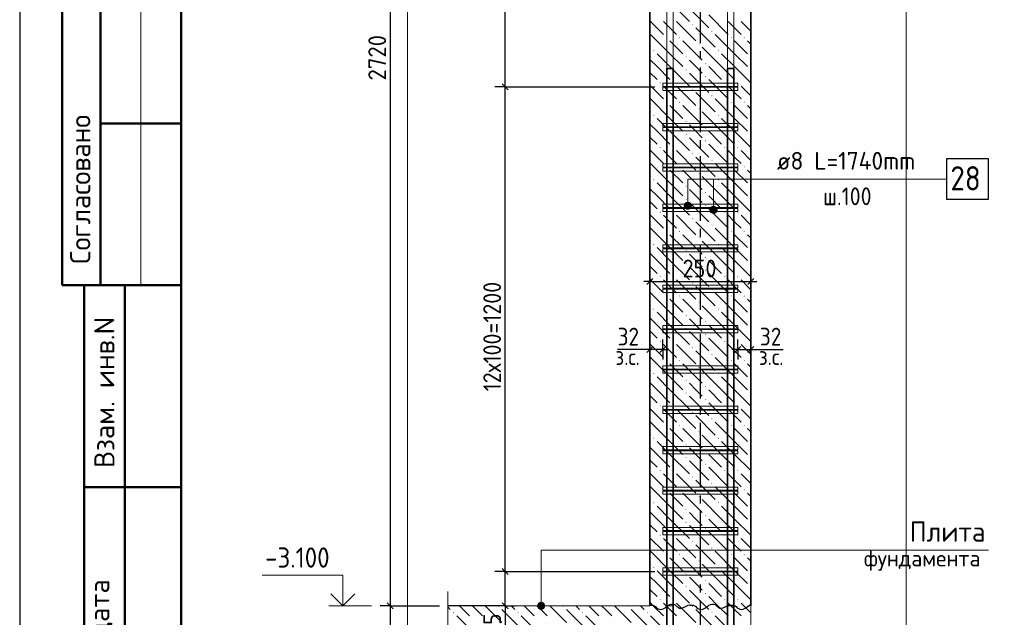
# Model space of a CAD drawing. Header units: millimetres. Extents: x 0 to 42000, y 0 to 29700.
# Tile 2 of 18: x 0 to 12189, y 4887 to 12285. Entities that reach past the tile are written whole.
import ezdxf

# ---------------------------------------------------------------- set-up
doc = ezdxf.new("R2010")
doc.units = ezdxf.units.MM
doc.linetypes.add('______5', pattern=[1100, 800, -100, 100, -100])
for name, color, linetype, lineweight in [('S1 Продольная арматура', 7, 'Continuous', 35), ('Standard', 7, 'Continuous', 25), ('Выпуски арматуры Г-обр.', 52, 'Continuous', 25), ('ЖБ Пилон', 7, 'Continuous', 35), ('Позиционная метка диаметр_ шаг', 7, 'Continuous', 13), ('Позиционная метка линия выноска', 7, 'Continuous', 13), ('Примечания', 7, 'Continuous', 13), ('Фоновоя арматура Х1', 52, 'Continuous', 25)]:
    doc.layers.add(name, color=color, linetype=linetype, lineweight=lineweight)
doc.layers.add('Оси', color=7, linetype='______5')
doc.layers.add('Размерная выноска', color=7, linetype='Continuous')
doc.layers.add('Хомут', color=7, linetype='Continuous', lineweight=25, true_color=0x6e3c1e)
doc.styles.add('ISOCPEUR', font='txt')

msp = doc.modelspace()

# ---------------------------------------------------------------- hatches: boundary and pattern name
at = {"layer": 'ЖБ Пилон', "linetype": 'Continuous', "lineweight": 18, "transparency": 33554687}
for points in [[(8323, 12224), (8330, 12230), (8336, 12224), (8330, 12217)], [(8003, 12064), (8010, 12070), (8016, 12064), (8010, 12057)], [(8163, 12064), (8170, 12070), (8176, 12064), (8170, 12057)], [(8563, 12144), (8570, 12150), (8576, 12144), (8570, 12137)], [(8803, 12064), (8810, 12070), (8816, 12064), (8810, 12057)], [(8963, 12064), (8970, 12070), (8976, 12064), (8970, 12057)], [(8403, 11984), (8410, 11990), (8416, 11984), (8410, 11977)], [(7843, 11904), (7850, 11910), (7856, 11904), (7850, 11897)], [(8243, 11824), (8250, 11830), (8256, 11824), (8250, 11817)], [(8643, 11904), (8650, 11910), (8656, 11904), (8650, 11897)], [(9043, 11824), (9050, 11830), (9051, 11830), (9051, 11818), (9050, 11817)], [(8483, 11744), (8490, 11750), (8496, 11744), (8490, 11737)], [(8243, 11664), (8250, 11670), (8256, 11664), (8250, 11657)], [(8483, 11584), (8490, 11590), (8496, 11584), (8490, 11577)], [(9043, 11664), (9050, 11670), (9051, 11670), (9051, 11658), (9050, 11657)], [(7923, 11504), (7930, 11510), (7936, 11504), (7930, 11497)], [(8083, 11504), (8090, 11510), (8096, 11504), (8090, 11497)], [(8723, 11504), (8730, 11510), (8736, 11504), (8730, 11497)], [(8883, 11504), (8890, 11510), (8896, 11504), (8890, 11497)], [(8323, 11424), (8330, 11430), (8336, 11424), (8330, 11417)], [(8563, 11344), (8570, 11350), (8576, 11344), (8570, 11337)], [(8003, 11264), (8010, 11270), (8016, 11264), (8010, 11257)], [(8163, 11264), (8170, 11270), (8176, 11264), (8170, 11257)], [(8803, 11264), (8810, 11270), (8816, 11264), (8810, 11257)], [(8963, 11264), (8970, 11270), (8976, 11264), (8970, 11257)], [(7843, 11104), (7850, 11110), (7856, 11104), (7850, 11097)], [(8403, 11184), (8410, 11190), (8416, 11184), (8410, 11177)], [(8643, 11104), (8650, 11110), (8656, 11104), (8650, 11097)], [(8243, 11024), (8250, 11030), (8256, 11024), (8250, 11017)], [(9043, 11024), (9050, 11030), (9051, 11030), (9051, 11018), (9050, 11017)], [(8243, 10864), (8250, 10870), (8256, 10864), (8250, 10857)], [(8483, 10944), (8490, 10950), (8496, 10944), (8490, 10937)], [(9043, 10864), (9050, 10870), (9051, 10870), (9051, 10858), (9050, 10857)], [(8483, 10784), (8490, 10790), (8496, 10784), (8490, 10777)], [(7923, 10704), (7930, 10710), (7936, 10704), (7930, 10697)], [(8083, 10704), (8090, 10710), (8096, 10704), (8090, 10697)], [(8323, 10624), (8330, 10630), (8336, 10624), (8330, 10617)], [(8723, 10704), (8730, 10710), (8736, 10704), (8730, 10697)], [(8883, 10704), (8890, 10710), (8896, 10704), (8890, 10697)], [(8563, 10544), (8570, 10550), (8576, 10544), (8570, 10537)], [(8003, 10464), (8010, 10470), (8016, 10464), (8010, 10457)], [(8163, 10464), (8170, 10470), (8176, 10464), (8170, 10457)], [(8403, 10384), (8410, 10390), (8416, 10384), (8410, 10377)], [(8803, 10464), (8810, 10470), (8816, 10464), (8810, 10457)], [(8963, 10464), (8970, 10470), (8976, 10464), (8970, 10457)], [(7843, 10304), (7850, 10310), (7856, 10304), (7850, 10297)], [(8643, 10304), (8650, 10310), (8656, 10304), (8650, 10297)], [(8243, 10224), (8250, 10230), (8256, 10224), (8250, 10217)], [(8483, 10144), (8490, 10150), (8496, 10144), (8490, 10137)], [(9043, 10224), (9050, 10230), (9051, 10230), (9051, 10218), (9050, 10217)], [(8243, 10064), (8250, 10070), (8256, 10064), (8250, 10057)], [(9043, 10064), (9050, 10070), (9051, 10070), (9051, 10058), (9050, 10057)], [(7923, 9904), (7930, 9910), (7936, 9904), (7930, 9897)], [(8083, 9904), (8090, 9910), (8096, 9904), (8090, 9897)], [(8483, 9984), (8490, 9990), (8496, 9984), (8490, 9977)], [(8723, 9904), (8730, 9910), (8736, 9904), (8730, 9897)], [(8883, 9904), (8890, 9910), (8896, 9904), (8890, 9897)], [(8323, 9824), (8330, 9830), (8336, 9824), (8330, 9817)], [(8003, 9664), (8010, 9670), (8016, 9664), (8010, 9657)], [(8163, 9664), (8170, 9670), (8176, 9664), (8170, 9657)], [(8563, 9744), (8570, 9750), (8576, 9744), (8570, 9737)], [(8803, 9664), (8810, 9670), (8816, 9664), (8810, 9657)], [(8963, 9664), (8970, 9670), (8976, 9664), (8970, 9657)], [(7843, 9504), (7850, 9510), (7856, 9504), (7850, 9497)], [(8403, 9584), (8410, 9590), (8416, 9584), (8410, 9577)], [(8643, 9504), (8650, 9510), (8656, 9504), (8650, 9497)], [(8243, 9424), (8250, 9430), (8256, 9424), (8250, 9417)], [(9043, 9424), (9050, 9430), (9051, 9430), (9051, 9418), (9050, 9417)], [(8243, 9264), (8250, 9270), (8256, 9264), (8250, 9257)], [(8483, 9344), (8490, 9350), (8496, 9344), (8490, 9337)], [(9043, 9264), (9050, 9270), (9051, 9270), (9051, 9258), (9050, 9257)], [(8483, 9184), (8490, 9190), (8496, 9184), (8490, 9177)], [(7923, 9104), (7930, 9110), (7936, 9104), (7930, 9097)], [(8083, 9104), (8090, 9110), (8096, 9104), (8090, 9097)], [(8323, 9024), (8330, 9030), (8336, 9024), (8330, 9017)], [(8723, 9104), (8730, 9110), (8736, 9104), (8730, 9097)], [(8883, 9104), (8890, 9110), (8896, 9104), (8890, 9097)], [(8563, 8944), (8570, 8950), (8576, 8944), (8570, 8937)], [(8003, 8864), (8010, 8870), (8016, 8864), (8010, 8857)], [(8163, 8864), (8170, 8870), (8176, 8864), (8170, 8857)], [(8403, 8784), (8410, 8790), (8416, 8784), (8410, 8777)], [(8803, 8864), (8810, 8870), (8816, 8864), (8810, 8857)], [(8963, 8864), (8970, 8870), (8976, 8864), (8970, 8857)], [(7843, 8704), (7850, 8710), (7856, 8704), (7850, 8697)], [(8643, 8704), (8650, 8710), (8656, 8704), (8650, 8697)], [(8243, 8624), (8250, 8630), (8256, 8624), (8250, 8617)], [(8483, 8544), (8490, 8550), (8496, 8544), (8490, 8537)], [(9043, 8624), (9050, 8630), (9051, 8630), (9051, 8618), (9050, 8617)], [(8243, 8464), (8250, 8470), (8256, 8464), (8250, 8457)], [(9043, 8464), (9050, 8470), (9051, 8470), (9051, 8458), (9050, 8457)], [(7923, 8304), (7930, 8310), (7936, 8304), (7930, 8297)], [(8083, 8304), (8090, 8310), (8096, 8304), (8090, 8297)], [(8483, 8384), (8490, 8390), (8496, 8384), (8490, 8377)], [(8723, 8304), (8730, 8310), (8736, 8304), (8730, 8297)], [(8883, 8304), (8890, 8310), (8896, 8304), (8890, 8297)], [(8323, 8224), (8330, 8230), (8336, 8224), (8330, 8217)], [(8003, 8064), (8010, 8070), (8016, 8064), (8010, 8057)], [(8163, 8064), (8170, 8070), (8176, 8064), (8170, 8057)], [(8563, 8144), (8570, 8150), (8576, 8144), (8570, 8137)], [(8803, 8064), (8810, 8070), (8816, 8064), (8810, 8057)], [(8963, 8064), (8970, 8070), (8976, 8064), (8970, 8057)], [(8403, 7984), (8410, 7990), (8416, 7984), (8410, 7977)], [(7843, 7904), (7850, 7910), (7856, 7904), (7850, 7897)], [(8243, 7824), (8250, 7830), (8256, 7824), (8250, 7817)], [(8643, 7904), (8650, 7910), (8656, 7904), (8650, 7897)], [(9043, 7824), (9050, 7830), (9051, 7830), (9051, 7818), (9050, 7817)], [(8483, 7744), (8490, 7750), (8496, 7744), (8490, 7737)], [(8243, 7664), (8250, 7670), (8256, 7664), (8250, 7657)], [(8483, 7584), (8490, 7590), (8496, 7584), (8490, 7577)], [(9043, 7664), (9050, 7670), (9051, 7670), (9051, 7658), (9050, 7657)], [(7923, 7504), (7930, 7510), (7936, 7504), (7930, 7497)], [(8083, 7504), (8090, 7510), (8096, 7504), (8090, 7497)], [(8723, 7504), (8730, 7510), (8736, 7504), (8730, 7497)], [(8883, 7504), (8890, 7510), (8896, 7504), (8890, 7497)], [(8323, 7424), (8330, 7430), (8336, 7424), (8330, 7417)], [(8563, 7344), (8570, 7350), (8576, 7344), (8570, 7337)], [(8003, 7264), (8010, 7270), (8016, 7264), (8010, 7257)], [(8163, 7264), (8170, 7270), (8176, 7264), (8170, 7257)], [(8803, 7264), (8810, 7270), (8816, 7264), (8810, 7257)], [(8963, 7264), (8970, 7270), (8976, 7264), (8970, 7257)], [(7843, 7104), (7850, 7110), (7856, 7104), (7850, 7097)], [(8403, 7184), (8410, 7190), (8416, 7184), (8410, 7177)], [(8643, 7104), (8650, 7110), (8656, 7104), (8650, 7097)], [(8243, 7024), (8250, 7030), (8256, 7024), (8250, 7017)], [(8483, 6944), (8490, 6950), (8496, 6944), (8490, 6937)], [(9043, 7024), (9050, 7030), (9051, 7030), (9051, 7018), (9050, 7017)], [(8243, 6864), (8250, 6870), (8256, 6864), (8250, 6857)], [(9043, 6864), (9050, 6870), (9051, 6870), (9051, 6858), (9050, 6857)], [(7923, 6704), (7930, 6710), (7936, 6704), (7930, 6697)], [(8083, 6704), (8090, 6710), (8096, 6704), (8090, 6697)], [(8483, 6784), (8490, 6790), (8496, 6784), (8490, 6777)], [(8723, 6704), (8730, 6710), (8736, 6704), (8730, 6697)], [(8883, 6704), (8890, 6710), (8896, 6704), (8890, 6697)], [(8323, 6624), (8330, 6630), (8336, 6624), (8330, 6617)], [(8003, 6464), (8010, 6470), (8016, 6464), (8010, 6457)], [(8163, 6464), (8170, 6470), (8176, 6464), (8170, 6457)], [(8563, 6544), (8570, 6550), (8576, 6544), (8570, 6537)], [(8803, 6464), (8810, 6470), (8816, 6464), (8810, 6457)], [(8963, 6464), (8970, 6470), (8976, 6464), (8970, 6457)], [(8403, 6384), (8410, 6390), (8416, 6384), (8410, 6377)], [(7843, 6304), (7850, 6310), (7856, 6304), (7850, 6297)], [(8243, 6224), (8250, 6230), (8256, 6224), (8250, 6217)], [(8643, 6304), (8650, 6310), (8656, 6304), (8650, 6297)], [(9043, 6224), (9050, 6230), (9051, 6230), (9051, 6218), (9050, 6217)], [(8483, 6144), (8490, 6150), (8496, 6144), (8490, 6137)], [(8243, 6064), (8250, 6070), (8256, 6064), (8250, 6057)], [(8483, 5984), (8490, 5990), (8496, 5984), (8490, 5977)], [(9043, 6064), (9050, 6070), (9051, 6070), (9051, 6058), (9050, 6057)], [(7923, 5904), (7930, 5910), (7936, 5904), (7930, 5897)], [(8083, 5904), (8090, 5910), (8096, 5904), (8090, 5897)], [(8723, 5904), (8730, 5910), (8736, 5904), (8730, 5897)], [(8883, 5904), (8890, 5910), (8896, 5904), (8890, 5897)], [(8323, 5824), (8330, 5830), (8336, 5824), (8330, 5817)], [(8563, 5744), (8570, 5750), (8576, 5744), (8570, 5737)], [(8003, 5664), (8010, 5670), (8016, 5664), (8010, 5657)], [(8163, 5664), (8170, 5670), (8176, 5664), (8170, 5657)], [(8803, 5664), (8810, 5670), (8816, 5664), (8810, 5657)], [(8963, 5664), (8970, 5670), (8976, 5664), (8970, 5657)], [(7843, 5504), (7850, 5510), (7856, 5504), (7850, 5497)], [(8403, 5584), (8410, 5590), (8416, 5584), (8410, 5577)], [(8643, 5504), (8650, 5510), (8656, 5504), (8650, 5497)], [(8243, 5424), (8250, 5430), (8256, 5424), (8250, 5417)], [(9043, 5424), (9050, 5430), (9051, 5430), (9051, 5418), (9050, 5417)], [(8243, 5264), (8250, 5270), (8256, 5264), (8250, 5257)], [(8483, 5344), (8490, 5350), (8496, 5344), (8490, 5337)], [(9043, 5264), (9050, 5270), (9051, 5270), (9051, 5258), (9050, 5257)], [(8483, 5184), (8490, 5190), (8496, 5184), (8490, 5177)], [(7923, 5104), (7930, 5110), (7936, 5104), (7930, 5097)], [(8083, 5104), (8090, 5110), (8096, 5104), (8090, 5097)], [(8329, 5030), (8330, 5030), (8330, 5030)], [(8723, 5104), (8730, 5110), (8736, 5104), (8730, 5097)], [(8883, 5104), (8890, 5110), (8896, 5104), (8890, 5097)]]:
    msp.add_hatch(color=7, dxfattribs=at).paths.add_polyline_path(points, flags=16)
at = {"layer": 'Позиционная метка линия выноска', "linetype": 'Continuous', "lineweight": 13, "transparency": 33554687}
for points in [[(8309, 10003), (8232, 10003), (8226, 9980)], [(8309, 10003), (8226, 9980), (8316, 9980)], [(8293, 10019), (8248, 10019), (8232, 10003)], [(8293, 10019), (8232, 10003), (8309, 10003)], [(8248, 10019), (8293, 10019), (8271, 10025)], [(8316, 9980), (8226, 9980), (8232, 9958)], [(8316, 9980), (8232, 9958), (8309, 9958)], [(8309, 9958), (8232, 9958), (8248, 9941)], [(8309, 9958), (8248, 9941), (8293, 9941)], [(8293, 9941), (8248, 9941), (8271, 9935)], [(8627, 9953), (8549, 9953), (8543, 9930)], [(8627, 9953), (8543, 9930), (8633, 9930)], [(8633, 9930), (8543, 9930), (8549, 9908)], [(8611, 9969), (8566, 9969), (8549, 9953)], [(8611, 9969), (8549, 9953), (8627, 9953)], [(8633, 9930), (8549, 9908), (8627, 9908)], [(8627, 9908), (8549, 9908), (8566, 9891)], [(8566, 9969), (8611, 9969), (8588, 9975)], [(8627, 9908), (8566, 9891), (8611, 9891)], [(8611, 9891), (8566, 9891), (8588, 9885)], [(6410, 5030), (6500, 5030), (6493, 5053)], [(6410, 5030), (6493, 5053), (6416, 5053)], [(6416, 5008), (6500, 5030), (6410, 5030)], [(6416, 5053), (6493, 5053), (6477, 5069)], [(6416, 5053), (6477, 5069), (6432, 5069)], [(6416, 5008), (6493, 5008), (6500, 5030)], [(6432, 4991), (6493, 5008), (6416, 5008)], [(6432, 5069), (6477, 5069), (6455, 5075)], [(6432, 4991), (6477, 4991), (6493, 5008)], [(6477, 4991), (6432, 4991), (6455, 4985)]]:
    msp.add_hatch(color=7, dxfattribs=at).paths.add_polyline_path(points)
at = {"layer": 'Фоновоя арматура Х1', "linetype": 'Continuous', "lineweight": 18, "transparency": 33554687}
for points in [[(5923, 5024), (5929, 5030), (5930, 5030), (5936, 5024), (5930, 5017)], [(6723, 5024), (6729, 5030), (6730, 5030), (6736, 5024), (6730, 5017)], [(7523, 5024), (7529, 5030), (7530, 5030), (7536, 5024), (7530, 5017)], [(8323, 5024), (8329, 5030), (8330, 5030), (8336, 5024), (8330, 5017)], [(5363, 4944), (5370, 4950), (5376, 4944), (5370, 4937)], [(6163, 4944), (6170, 4950), (6176, 4944), (6170, 4937)], [(6963, 4944), (6970, 4950), (6976, 4944), (6970, 4937)], [(7763, 4944), (7770, 4950), (7776, 4944), (7770, 4937)], [(8563, 4944), (8570, 4950), (8576, 4944), (8570, 4937)]]:
    msp.add_hatch(color=7, dxfattribs=at).paths.add_polyline_path(points, flags=16)

# ---------------------------------------------------------------- linework, layer by layer
at = {"layer": 'S1 Продольная арматура', "color": 7, "linetype": 'Continuous', "lineweight": 18, "transparency": 33554687}
for points in [[(8011, 5030), (8011, 26380), (8091, 26380), (8091, 5030), (8011, 5030)], [(8011, 5030), (8011, 26380), (8091, 26380), (8091, 5030), (8011, 5030)], [(8011, 5030), (8011, 26380), (8091, 26380), (8091, 5030), (8011, 5030)], [(8011, 5030), (8011, 26380), (8091, 26380), (8091, 5030), (8011, 5030)], [(8011, 5030), (8011, 26380), (8091, 26380), (8091, 5030), (8011, 5030)], [(8011, 5030), (8011, 26380), (8091, 26380), (8091, 5030), (8011, 5030)], [(8011, 5030), (8011, 26380), (8091, 26380), (8091, 5030), (8011, 5030)], [(8011, 5030), (8011, 26380), (8091, 26380), (8091, 5030), (8011, 5030)], [(8761, 5030), (8761, 26380), (8841, 26380), (8841, 5030), (8761, 5030)], [(8761, 5030), (8761, 26380), (8841, 26380), (8841, 5030), (8761, 5030)], [(8761, 5030), (8761, 26380), (8841, 26380), (8841, 5030), (8761, 5030)], [(8761, 5030), (8761, 26380), (8841, 26380), (8841, 5030), (8761, 5030)], [(8761, 5030), (8761, 26380), (8841, 26380), (8841, 5030), (8761, 5030)], [(8761, 5030), (8761, 26380), (8841, 26380), (8841, 5030), (8761, 5030)], [(8761, 5030), (8761, 26380), (8841, 26380), (8841, 5030), (8761, 5030)], [(8761, 5030), (8761, 26380), (8841, 26380), (8841, 5030), (8761, 5030)]]:
    msp.add_lwpolyline(points, dxfattribs=at)
at = {"layer": 'Standard', "color": 7, "linetype": 'Continuous', "lineweight": 25, "transparency": 33554687}
for p, q in [((2000, 29200), (2000, 1058)), ((6046, 11418), (5971, 11493)), ((7763, 9008), (7838, 9083)), ((9013, 9008), (9088, 9083)), ((7838, 8239), (7763, 8164)), ((7998, 8239), (7923, 8164)), ((8853, 8164), (8928, 8239)), ((9013, 8164), (9088, 8239)), ((6046, 5418), (5971, 5493)), ((4549, 5068), (4624, 4993)), ((6046, 4993), (5971, 5068))]:
    msp.add_line(p, q, dxfattribs=at)
at = {"layer": 'Standard', "color": 7, "linetype": 'Continuous', "lineweight": -3, "transparency": 33554687}
for p, q in [((4586, 18630), (4586, 5030)), ((6009, 11455), (6009, 16455)), ((6009, 11455), (5884, 11455)), ((6009, 11455), (6134, 11455)), ((6009, 11455), (7861, 11455)), ((6009, 5455), (6009, 11455)), ((7801, 9045), (7801, 9170)), ((9051, 9045), (9051, 9170)), ((7801, 9045), (7726, 9045)), ((7801, 9045), (7801, 8920)), ((7801, 9045), (7801, 8996)), ((7801, 9045), (9051, 9045)), ((9051, 9045), (9051, 8920)), ((9051, 9045), (9051, 9039)), ((9051, 9045), (9126, 9045)), ((7801, 8202), (7801, 8327)), ((7961, 8202), (7961, 8327)), ((8891, 8202), (8891, 8327)), ((9051, 8202), (9051, 8327)), ((7801, 8202), (7726, 8202)), ((7801, 8202), (7801, 8077)), ((7801, 8202), (7801, 8202)), ((7961, 8202), (7801, 8202)), ((7961, 8202), (7961, 8077)), ((7961, 8202), (7961, 8100)), ((7961, 8202), (8036, 8202)), ((8891, 8202), (8816, 8202)), ((8891, 8202), (8891, 8077)), ((8891, 8202), (8891, 8100)), ((8891, 8202), (9051, 8202)), ((9051, 8202), (9051, 8077)), ((9051, 8202), (9051, 8202)), ((9051, 8202), (9126, 8202)), ((6009, 5455), (5884, 5455)), ((6009, 5455), (6134, 5455)), ((6009, 5030), (6009, 5455)), ((4586, 5030), (4461, 5030)), ((4586, 5030), (4711, 5030)), ((4586, 5030), (5199, 5030)), ((4586, 5030), (4586, 3030)), ((6009, 5030), (5884, 5030)), ((6009, 5030), (6134, 5030)), ((6009, 5030), (6009, 4955))]:
    msp.add_line(p, q, dxfattribs=at)
at = {"layer": 'Standard', "color": 7, "linetype": 'Continuous', "lineweight": 50, "transparency": 33554687}
for p, q in [((527, 15500), (527, 9000)), ((527, 15500), (527, 9000)), ((1000, 15500), (1000, 9000)), ((2000, 11000), (1000, 11000)), ((0, 9000), (6, 9000)), ((527, 9000), (2000, 9000)), ((800, 500), (800, 9000)), ((800, 500), (800, 9000)), ((1300, 500), (1300, 9000)), ((800, 6500), (2000, 6500))]:
    msp.add_line(p, q, dxfattribs=at)
at = {"layer": 'Standard', "color": 7, "linetype": 'Continuous', "lineweight": 13, "transparency": 33554687}
for p, q in [((1500, 15500), (1500, 9000)), ((4356, 5030), (3826, 5030))]:
    msp.add_line(p, q, dxfattribs=at)
at = {"layer": 'Standard', "color": 7, "linetype": 'Continuous', "lineweight": 25, "transparency": 33554687}
msp.add_lwpolyline([(0, 0), (42000, 0), (42000, 29700), (0, 29700), (0, 0)], close=True, dxfattribs=at)
at = {"layer": 'Standard', "color": 7, "linetype": 'Continuous', "lineweight": 50, "transparency": 33554687}
msp.add_lwpolyline([(2000, 29200), (41500, 29200), (41500, 500), (2000, 500), (2000, 29200)], close=True, dxfattribs=at)
at = {"layer": 'Standard', "color": 7, "linetype": 'Continuous', "lineweight": 13, "transparency": 33554687}
for points in [[(23000, 29200), (2000, 29200), (2000, 500), (23000, 500), (23000, 29200)], [(4000, 5030), (4000, 5410), (3000, 5410)]]:
    msp.add_lwpolyline(points, dxfattribs=at)
at = {"layer": 'Standard', "color": 254, "linetype": 'Continuous', "lineweight": 18, "true_color": 0xc4c4ff, "transparency": 33554687}
msp.add_lwpolyline([(4799, 2089), (10973, 2089), (10973, 27230), (4799, 27230), (4799, 2089)], dxfattribs=at)
at = {"layer": 'Standard', "color": 7, "linetype": 'Continuous', "lineweight": -3, "transparency": 33554687}
for points in [[(6009, 5455), (6572, 5455), (6572, 5455), (7861, 5455)], [(6009, 5030), (5992, 5030), (5992, 5030), (5992, 5030), (5992, 5030), (5992, 5030), (5992, 5030), (5992, 5030), (5992, 5030), (5299, 5030)]]:
    msp.add_lwpolyline(points, dxfattribs=at)
at = {"layer": 'Standard', "color": 7, "linetype": 'Continuous', "lineweight": 35, "transparency": 33554687}
msp.add_lwpolyline([(4148, 5179), (4000, 5030), (3852, 5179)], dxfattribs=at)
at = {"layer": 'Выпуски арматуры Г-обр.', "color": 7, "linetype": 'Continuous', "lineweight": 35, "transparency": 33554687}
for points in [[(8091, 11680), (8091, 3675), (8084, 3624), (8066, 3572), (8039, 3524), (8006, 3484), (7967, 3451), (7919, 3424), (7866, 3407), (7816, 3400), (6211, 3400), (6211, 3480), (7811, 3480), (7848, 3485), (7886, 3498), (7921, 3517), (7950, 3541), (7973, 3570), (7993, 3604), (8005, 3642), (8011, 3680), (8011, 11680), (8091, 11680)], [(8091, 11680), (8091, 3675), (8084, 3624), (8066, 3572), (8039, 3524), (8006, 3484), (7967, 3451), (7919, 3424), (7866, 3407), (7816, 3400), (6211, 3400), (6211, 3480), (7811, 3480), (7848, 3485), (7886, 3498), (7921, 3517), (7950, 3541), (7973, 3570), (7993, 3604), (8005, 3642), (8011, 3680), (8011, 11680), (8091, 11680)], [(8091, 11680), (8091, 3675), (8084, 3624), (8066, 3572), (8039, 3524), (8006, 3484), (7967, 3451), (7919, 3424), (7866, 3407), (7816, 3400), (6211, 3400), (6211, 3480), (7811, 3480), (7848, 3485), (7886, 3498), (7921, 3517), (7950, 3541), (7973, 3570), (7993, 3604), (8005, 3642), (8011, 3680), (8011, 11680), (8091, 11680)], [(8091, 11680), (8091, 3675), (8084, 3624), (8066, 3572), (8039, 3524), (8006, 3484), (7967, 3451), (7919, 3424), (7866, 3407), (7816, 3400), (6211, 3400), (6211, 3480), (7811, 3480), (7848, 3485), (7886, 3498), (7921, 3517), (7950, 3541), (7973, 3570), (7993, 3604), (8005, 3642), (8011, 3680), (8011, 11680), (8091, 11680)], [(8091, 11680), (8091, 3675), (8084, 3624), (8066, 3572), (8039, 3524), (8006, 3484), (7967, 3451), (7919, 3424), (7866, 3407), (7816, 3400), (6211, 3400), (6211, 3480), (7811, 3480), (7848, 3485), (7886, 3498), (7921, 3517), (7950, 3541), (7973, 3570), (7993, 3604), (8005, 3642), (8011, 3680), (8011, 11680), (8091, 11680)], [(8091, 11680), (8091, 3675), (8084, 3624), (8066, 3572), (8039, 3524), (8006, 3484), (7967, 3451), (7919, 3424), (7866, 3407), (7816, 3400), (6211, 3400), (6211, 3480), (7811, 3480), (7848, 3485), (7886, 3498), (7921, 3517), (7950, 3541), (7973, 3570), (7993, 3604), (8005, 3642), (8011, 3680), (8011, 11680), (8091, 11680)], [(8091, 11680), (8091, 3675), (8084, 3624), (8066, 3572), (8039, 3524), (8006, 3484), (7967, 3451), (7919, 3424), (7866, 3407), (7816, 3400), (6211, 3400), (6211, 3480), (7811, 3480), (7848, 3485), (7886, 3498), (7921, 3517), (7950, 3541), (7973, 3570), (7993, 3604), (8005, 3642), (8011, 3680), (8011, 11680), (8091, 11680)], [(8091, 11680), (8091, 3675), (8084, 3624), (8066, 3572), (8039, 3524), (8006, 3484), (7967, 3451), (7919, 3424), (7866, 3407), (7816, 3400), (6211, 3400), (6211, 3480), (7811, 3480), (7848, 3485), (7886, 3498), (7921, 3517), (7950, 3541), (7973, 3570), (7993, 3604), (8005, 3642), (8011, 3680), (8011, 11680), (8091, 11680)], [(8841, 11680), (8841, 3675), (8834, 3624), (8816, 3572), (8789, 3524), (8756, 3484), (8717, 3451), (8669, 3424), (8616, 3407), (8566, 3400), (6961, 3400), (6961, 3480), (8561, 3480), (8598, 3485), (8636, 3498), (8671, 3517), (8700, 3541), (8723, 3570), (8743, 3604), (8755, 3642), (8761, 3680), (8761, 11680), (8841, 11680)], [(8841, 11680), (8841, 3675), (8834, 3624), (8816, 3572), (8789, 3524), (8756, 3484), (8717, 3451), (8669, 3424), (8616, 3407), (8566, 3400), (6961, 3400), (6961, 3480), (8561, 3480), (8598, 3485), (8636, 3498), (8671, 3517), (8700, 3541), (8723, 3570), (8743, 3604), (8755, 3642), (8761, 3680), (8761, 11680), (8841, 11680)], [(8841, 11680), (8841, 3675), (8834, 3624), (8816, 3572), (8789, 3524), (8756, 3484), (8717, 3451), (8669, 3424), (8616, 3407), (8566, 3400), (6961, 3400), (6961, 3480), (8561, 3480), (8598, 3485), (8636, 3498), (8671, 3517), (8700, 3541), (8723, 3570), (8743, 3604), (8755, 3642), (8761, 3680), (8761, 11680), (8841, 11680)], [(8841, 11680), (8841, 3675), (8834, 3624), (8816, 3572), (8789, 3524), (8756, 3484), (8717, 3451), (8669, 3424), (8616, 3407), (8566, 3400), (6961, 3400), (6961, 3480), (8561, 3480), (8598, 3485), (8636, 3498), (8671, 3517), (8700, 3541), (8723, 3570), (8743, 3604), (8755, 3642), (8761, 3680), (8761, 11680), (8841, 11680)], [(8841, 11680), (8841, 3675), (8834, 3624), (8816, 3572), (8789, 3524), (8756, 3484), (8717, 3451), (8669, 3424), (8616, 3407), (8566, 3400), (6961, 3400), (6961, 3480), (8561, 3480), (8598, 3485), (8636, 3498), (8671, 3517), (8700, 3541), (8723, 3570), (8743, 3604), (8755, 3642), (8761, 3680), (8761, 11680), (8841, 11680)], [(8841, 11680), (8841, 3675), (8834, 3624), (8816, 3572), (8789, 3524), (8756, 3484), (8717, 3451), (8669, 3424), (8616, 3407), (8566, 3400), (6961, 3400), (6961, 3480), (8561, 3480), (8598, 3485), (8636, 3498), (8671, 3517), (8700, 3541), (8723, 3570), (8743, 3604), (8755, 3642), (8761, 3680), (8761, 11680), (8841, 11680)], [(8841, 11680), (8841, 3675), (8834, 3624), (8816, 3572), (8789, 3524), (8756, 3484), (8717, 3451), (8669, 3424), (8616, 3407), (8566, 3400), (6961, 3400), (6961, 3480), (8561, 3480), (8598, 3485), (8636, 3498), (8671, 3517), (8700, 3541), (8723, 3570), (8743, 3604), (8755, 3642), (8761, 3680), (8761, 11680), (8841, 11680)], [(8841, 11680), (8841, 3675), (8834, 3624), (8816, 3572), (8789, 3524), (8756, 3484), (8717, 3451), (8669, 3424), (8616, 3407), (8566, 3400), (6961, 3400), (6961, 3480), (8561, 3480), (8598, 3485), (8636, 3498), (8671, 3517), (8700, 3541), (8723, 3570), (8743, 3604), (8755, 3642), (8761, 3680), (8761, 11680), (8841, 11680)]]:
    msp.add_lwpolyline(points, dxfattribs=at)
at = {"layer": 'ЖБ Пилон', "color": 7, "linetype": 'Continuous', "lineweight": 35, "transparency": 33554687}
for p, q in [((7801, 18630), (7801, 5030)), ((9051, 5030), (9051, 18630))]:
    msp.add_line(p, q, dxfattribs=at)
at = {"layer": 'ЖБ Пилон', "color": 9, "linetype": 'Continuous', "lineweight": 18, "true_color": 0xc7c7c7, "transparency": 33554687}
for p, q in [((8050, 12504), (8290, 12264)), ((8290, 12424), (8530, 12184)), ((8530, 12344), (8770, 12104)), ((7801, 12273), (7970, 12104)), ((8050, 12184), (7970, 12264)), ((8130, 12264), (8370, 12024)), ((8850, 12184), (8770, 12264)), ((8930, 12264), (9051, 12143)), ((8050, 11864), (7810, 12104)), ((8130, 12104), (8050, 12184)), ((8370, 12184), (8610, 11944)), ((8850, 11864), (8610, 12104)), ((8930, 12104), (8850, 12184)), ((7801, 11953), (7810, 11944)), ((8050, 12024), (8210, 11864)), ((8210, 12024), (8450, 11784)), ((8850, 12024), (9010, 11864)), ((9010, 12024), (9051, 11983)), ((7890, 11864), (8050, 11704)), ((8050, 11864), (8210, 11704)), ((8690, 11704), (8450, 11944)), ((8690, 11864), (8850, 11704)), ((8850, 11864), (9010, 11704)), ((7890, 11704), (7801, 11793)), ((7890, 11704), (8050, 11544)), ((8050, 11704), (8290, 11464)), ((8370, 11704), (8290, 11784)), ((8450, 11624), (8370, 11704)), ((8530, 11704), (8690, 11544)), ((8690, 11704), (8850, 11544)), ((8850, 11704), (9051, 11503)), ((7801, 11633), (7890, 11544)), ((8290, 11624), (8530, 11384)), ((7801, 11473), (7970, 11304)), ((8050, 11384), (7970, 11464)), ((8130, 11464), (8370, 11224)), ((8530, 11544), (8770, 11304)), ((8850, 11384), (8770, 11464)), ((8930, 11464), (9051, 11343)), ((8130, 11304), (8050, 11384)), ((8370, 11384), (8610, 11144)), ((8930, 11304), (8850, 11384)), ((8050, 11064), (7810, 11304)), ((8050, 11224), (8210, 11064)), ((8210, 11224), (8450, 10984)), ((8850, 11064), (8610, 11304)), ((8850, 11224), (9010, 11064)), ((9010, 11224), (9051, 11183)), ((7801, 11153), (7810, 11144)), ((8690, 10904), (8450, 11144)), ((7890, 10904), (7801, 10993)), ((7890, 11064), (8050, 10904)), ((8050, 11064), (8210, 10904)), ((8370, 10904), (8290, 10984)), ((8690, 11064), (8850, 10904)), ((8850, 11064), (9010, 10904)), ((7890, 10904), (8050, 10744)), ((8050, 10904), (8290, 10664)), ((8450, 10824), (8370, 10904)), ((8530, 10904), (8690, 10744)), ((8690, 10904), (8850, 10744)), ((8850, 10904), (9051, 10703)), ((7801, 10833), (7890, 10744)), ((8290, 10824), (8530, 10584)), ((8530, 10744), (8770, 10504)), ((7801, 10673), (7970, 10504)), ((8050, 10584), (7970, 10664)), ((8130, 10664), (8370, 10424)), ((8850, 10584), (8770, 10664)), ((8930, 10664), (9051, 10543)), ((8050, 10264), (7810, 10504)), ((8130, 10504), (8050, 10584)), ((8370, 10584), (8610, 10344)), ((8850, 10264), (8610, 10504)), ((8930, 10504), (8850, 10584)), ((8050, 10424), (8210, 10264)), ((8210, 10424), (8450, 10184)), ((8850, 10424), (9010, 10264)), ((9010, 10424), (9051, 10383)), ((7801, 10353), (7810, 10344)), ((7890, 10264), (8050, 10104)), ((8050, 10264), (8210, 10104)), ((8690, 10104), (8450, 10344)), ((8690, 10264), (8850, 10104)), ((8850, 10264), (9010, 10104)), ((7890, 10104), (7801, 10193)), ((8370, 10104), (8290, 10184)), ((7801, 10033), (7890, 9944)), ((7890, 10104), (8050, 9944)), ((8050, 10104), (8290, 9864)), ((8290, 10024), (8530, 9784)), ((8450, 10024), (8370, 10104)), ((8530, 10104), (8690, 9944)), ((8690, 10104), (8850, 9944)), ((8850, 10104), (9051, 9903)), ((7801, 9873), (7970, 9704)), ((8530, 9944), (8770, 9704)), ((8050, 9784), (7970, 9864)), ((8130, 9704), (8050, 9784)), ((8130, 9864), (8370, 9624)), ((8370, 9784), (8610, 9544)), ((8850, 9784), (8770, 9864)), ((8930, 9704), (8850, 9784)), ((8930, 9864), (9051, 9743)), ((8050, 9464), (7810, 9704)), ((8850, 9464), (8610, 9704)), ((7801, 9553), (7810, 9544)), ((8050, 9624), (8210, 9464)), ((8210, 9624), (8450, 9384)), ((8690, 9304), (8450, 9544)), ((8850, 9624), (9010, 9464)), ((9010, 9624), (9051, 9583)), ((7890, 9304), (7801, 9393)), ((7890, 9464), (8050, 9304)), ((8050, 9464), (8210, 9304)), ((8690, 9464), (8850, 9304)), ((8850, 9464), (9010, 9304)), ((7890, 9304), (8050, 9144)), ((8050, 9304), (8290, 9064)), ((8370, 9304), (8290, 9384)), ((8450, 9224), (8370, 9304)), ((8530, 9304), (8690, 9144)), ((8690, 9304), (8850, 9144)), ((8850, 9304), (9051, 9103)), ((7801, 9233), (7890, 9144)), ((8290, 9224), (8530, 8984)), ((8530, 9144), (8770, 8904)), ((7801, 9073), (7970, 8904)), ((8050, 8984), (7970, 9064)), ((8130, 9064), (8370, 8824)), ((8850, 8984), (8770, 9064)), ((8930, 9064), (9051, 8943)), ((8050, 8664), (7810, 8904)), ((8130, 8904), (8050, 8984)), ((8370, 8984), (8610, 8744)), ((8850, 8664), (8610, 8904)), ((8930, 8904), (8850, 8984)), ((8050, 8824), (8210, 8664)), ((8210, 8824), (8450, 8584)), ((8850, 8824), (9010, 8664)), ((9010, 8824), (9051, 8783)), ((7801, 8753), (7810, 8744)), ((7890, 8664), (8050, 8504)), ((8050, 8664), (8210, 8504)), ((8690, 8504), (8450, 8744)), ((8690, 8664), (8850, 8504)), ((8850, 8664), (9010, 8504)), ((7890, 8504), (7801, 8593)), ((8370, 8504), (8290, 8584)), ((7801, 8433), (7890, 8344)), ((7890, 8504), (8050, 8344)), ((8050, 8504), (8290, 8264)), ((8290, 8424), (8530, 8184)), ((8450, 8424), (8370, 8504)), ((8530, 8504), (8690, 8344)), ((8690, 8504), (8850, 8344)), ((8850, 8504), (9051, 8303)), ((8530, 8344), (8770, 8104)), ((7801, 8273), (7970, 8104)), ((8050, 8184), (7970, 8264)), ((8130, 8104), (8050, 8184)), ((8130, 8264), (8370, 8024)), ((8370, 8184), (8610, 7944)), ((8850, 8184), (8770, 8264)), ((8930, 8104), (8850, 8184)), ((8930, 8264), (9051, 8143)), ((8050, 7864), (7810, 8104)), ((8850, 7864), (8610, 8104)), ((7801, 7953), (7810, 7944)), ((8050, 8024), (8210, 7864)), ((8210, 8024), (8450, 7784)), ((8690, 7704), (8450, 7944)), ((8850, 8024), (9010, 7864)), ((9010, 8024), (9051, 7983)), ((7890, 7864), (8050, 7704)), ((8050, 7864), (8210, 7704)), ((8690, 7864), (8850, 7704)), ((8850, 7864), (9010, 7704)), ((7890, 7704), (7801, 7793)), ((7890, 7704), (8050, 7544)), ((8050, 7704), (8290, 7464)), ((8370, 7704), (8290, 7784)), ((8450, 7624), (8370, 7704)), ((8530, 7704), (8690, 7544)), ((8690, 7704), (8850, 7544)), ((8850, 7704), (9051, 7503)), ((7801, 7633), (7890, 7544)), ((8290, 7624), (8530, 7384)), ((7801, 7473), (7970, 7304)), ((8050, 7384), (7970, 7464)), ((8130, 7464), (8370, 7224)), ((8530, 7544), (8770, 7304)), ((8850, 7384), (8770, 7464)), ((8930, 7464), (9051, 7343)), ((8130, 7304), (8050, 7384)), ((8370, 7384), (8610, 7144)), ((8930, 7304), (8850, 7384)), ((8050, 7064), (7810, 7304)), ((8050, 7224), (8210, 7064)), ((8210, 7224), (8450, 6984)), ((8850, 7064), (8610, 7304)), ((8850, 7224), (9010, 7064)), ((9010, 7224), (9051, 7183)), ((7801, 7153), (7810, 7144)), ((8690, 6904), (8450, 7144)), ((7890, 6904), (7801, 6993)), ((7890, 7064), (8050, 6904)), ((8050, 7064), (8210, 6904)), ((8370, 6904), (8290, 6984)), ((8690, 7064), (8850, 6904)), ((8850, 7064), (9010, 6904)), ((7801, 6833), (7890, 6744)), ((7890, 6904), (8050, 6744)), ((8050, 6904), (8290, 6664)), ((8450, 6824), (8370, 6904)), ((8530, 6904), (8690, 6744)), ((8690, 6904), (8850, 6744)), ((8850, 6904), (9051, 6703)), ((8290, 6824), (8530, 6584)), ((8530, 6744), (8770, 6504)), ((7801, 6673), (7970, 6504)), ((8050, 6584), (7970, 6664)), ((8130, 6504), (8050, 6584)), ((8130, 6664), (8370, 6424)), ((8370, 6584), (8610, 6344)), ((8850, 6584), (8770, 6664)), ((8930, 6504), (8850, 6584)), ((8930, 6664), (9051, 6543)), ((8050, 6264), (7810, 6504)), ((8850, 6264), (8610, 6504)), ((7801, 6353), (7810, 6344)), ((8050, 6424), (8210, 6264)), ((8210, 6424), (8450, 6184)), ((8690, 6104), (8450, 6344)), ((8850, 6424), (9010, 6264)), ((9010, 6424), (9051, 6383)), ((7890, 6264), (8050, 6104)), ((8050, 6264), (8210, 6104)), ((8690, 6264), (8850, 6104)), ((8850, 6264), (9010, 6104)), ((7890, 6104), (7801, 6193)), ((7890, 6104), (8050, 5944)), ((8050, 6104), (8290, 5864)), ((8370, 6104), (8290, 6184)), ((8450, 6024), (8370, 6104)), ((8530, 6104), (8690, 5944)), ((8690, 6104), (8850, 5944)), ((8850, 6104), (9051, 5903)), ((7801, 6033), (7890, 5944)), ((8290, 6024), (8530, 5784)), ((7801, 5873), (7970, 5704)), ((8050, 5784), (7970, 5864)), ((8130, 5864), (8370, 5624)), ((8530, 5944), (8770, 5704)), ((8850, 5784), (8770, 5864)), ((8930, 5864), (9051, 5743)), ((8130, 5704), (8050, 5784)), ((8370, 5784), (8610, 5544)), ((8930, 5704), (8850, 5784)), ((8050, 5464), (7810, 5704)), ((8050, 5624), (8210, 5464)), ((8210, 5624), (8450, 5384)), ((8850, 5464), (8610, 5704)), ((8850, 5624), (9010, 5464)), ((9010, 5624), (9051, 5583)), ((7801, 5553), (7810, 5544)), ((8690, 5304), (8450, 5544)), ((7890, 5304), (7801, 5393)), ((7890, 5464), (8050, 5304)), ((8050, 5464), (8210, 5304)), ((8370, 5304), (8290, 5384)), ((8690, 5464), (8850, 5304)), ((8850, 5464), (9010, 5304)), ((7890, 5304), (8050, 5144)), ((8050, 5304), (8290, 5064)), ((8450, 5224), (8370, 5304)), ((8530, 5304), (8690, 5144)), ((8690, 5304), (8850, 5144)), ((8850, 5304), (9051, 5103)), ((7801, 5233), (7890, 5144)), ((8290, 5224), (8484, 5030)), ((8530, 5144), (8644, 5030)), ((7801, 5073), (7844, 5030)), ((8004, 5030), (7970, 5064)), ((8130, 5064), (8164, 5030)), ((8804, 5030), (8770, 5064)), ((8930, 5064), (8964, 5030))]:
    msp.add_line(p, q, dxfattribs=at)
at = {"layer": 'Оси', "color": 8, "linetype": '______5', "lineweight": -3, "transparency": 33554687}
msp.add_line((8426, 27095), (8426, 2079), dxfattribs=at)
at = {"layer": 'Позиционная метка линия выноска', "color": 7, "linetype": 'Continuous', "lineweight": 13, "transparency": 33554687}
for p, q in [((8588, 10312), (8588, 9930)), ((8271, 10025), (8271, 10025)), ((8226, 9980), (8226, 9980)), ((8271, 9935), (8271, 9935)), ((8316, 9980), (8316, 9980)), ((8543, 9930), (8543, 9930)), ((8588, 9975), (8588, 9975)), ((8588, 9885), (8588, 9885)), ((8633, 9930), (8633, 9930)), ((6410, 5030), (6410, 5030)), ((6455, 5075), (6455, 5075)), ((6500, 5030), (6500, 5030)), ((6455, 4985), (6455, 4985))]:
    msp.add_line(p, q, dxfattribs=at)
for points in [[(11472, 10312), (8271, 10312), (8271, 9980)], [(6455, 5030), (6455, 5718), (11992, 5718)]]:
    msp.add_lwpolyline(points, dxfattribs=at)
for centre in [(8271, 9980), (8588, 9930), (6455, 5030)]:
    msp.add_circle(centre, 45, dxfattribs=at)
at = {"layer": 'Примечания', "color": 7, "linetype": 'Continuous', "lineweight": 13, "transparency": 33554687}
msp.add_line((5299, 5205), (5299, 4101), dxfattribs=at)
at = {"layer": 'Примечания', "color": 7, "linetype": 'Continuous', "lineweight": 25, "transparency": 33554687}
for points in [[(7799, 5039), (7818, 5039), (7838, 5036), (7856, 5030), (7870, 5019), (7883, 5006), (7897, 4995), (7916, 4988), (7935, 4984), (7955, 4989), (7973, 4996), (7990, 5004), (8005, 5015), (8019, 5026), (8033, 5037), (8050, 5046), (8069, 5051), (8089, 5051), (8109, 5045), (8123, 5035), (8136, 5022), (8150, 5011), (8167, 5002), (8187, 5000), (8207, 5005), (8224, 5013), (8241, 5021), (8259, 5029), (8276, 5037), (8295, 5041), (8299, 5042)], [(8299, 5039), (8318, 5039), (8338, 5036), (8356, 5030), (8370, 5019), (8383, 5006), (8397, 4995), (8416, 4988), (8435, 4984), (8455, 4989), (8473, 4996), (8490, 5004), (8505, 5015), (8519, 5026), (8533, 5037), (8550, 5046), (8569, 5051), (8589, 5051), (8609, 5045), (8623, 5035), (8636, 5022), (8650, 5011), (8667, 5002), (8687, 5000), (8707, 5005), (8724, 5013), (8741, 5021), (8759, 5029), (8776, 5037), (8795, 5041), (8799, 5042)], [(8799, 5039), (8818, 5039), (8838, 5036), (8856, 5030), (8870, 5019), (8883, 5006), (8897, 4995), (8916, 4988), (8935, 4984), (8955, 4989), (8973, 4996), (8990, 5004), (9005, 5015), (9019, 5026), (9033, 5037), (9050, 5046), (9051, 5047)]]:
    msp.add_lwpolyline(points, dxfattribs=at)
at = {"layer": 'Размерная выноска', "color": 7, "linetype": 'Continuous', "lineweight": -3, "transparency": 33554687}
for p, q in [((7801, 8202), (7401, 8202)), ((9051, 8202), (9451, 8202)), ((6009, 5030), (6009, 4655))]:
    msp.add_line(p, q, dxfattribs=at)
at = {"layer": 'Фоновоя арматура Х1', "color": 7, "linetype": 'Continuous', "lineweight": 13, "transparency": 33554687}
for p, q in [((7801, 5030), (5299, 5030)), ((9051, 3030), (9051, 5030))]:
    msp.add_line(p, q, dxfattribs=at)
at = {"layer": 'Фоновоя арматура Х1', "color": 252, "linetype": 'Continuous', "lineweight": 18, "true_color": 0x8f8f8f, "transparency": 33554687}
for p, q in [((5299, 5015), (5330, 4984)), ((5444, 5030), (5570, 4904)), ((5650, 4984), (5604, 5030)), ((5764, 5030), (5970, 4824)), ((6084, 5030), (6130, 4984)), ((6244, 5030), (6370, 4904)), ((6450, 4984), (6404, 5030)), ((6564, 5030), (6770, 4824)), ((6884, 5030), (6930, 4984)), ((7044, 5030), (7170, 4904)), ((7250, 4984), (7204, 5030)), ((7364, 5030), (7570, 4824)), ((7684, 5030), (7730, 4984)), ((7844, 5030), (7970, 4904)), ((8050, 4984), (8004, 5030)), ((8164, 5030), (8370, 4824)), ((8484, 5030), (8530, 4984)), ((8644, 5030), (8770, 4904)), ((8850, 4984), (8804, 5030)), ((8964, 5030), (9051, 4943)), ((5650, 4664), (5410, 4904)), ((5730, 4904), (5650, 4984)), ((5970, 4984), (6210, 4744)), ((6450, 4664), (6210, 4904)), ((6530, 4904), (6450, 4984)), ((6770, 4984), (7010, 4744)), ((7250, 4664), (7010, 4904)), ((7330, 4904), (7250, 4984)), ((7570, 4984), (7810, 4744)), ((8050, 4664), (7810, 4904)), ((8130, 4904), (8050, 4984)), ((8370, 4984), (8610, 4744)), ((8850, 4664), (8610, 4904)), ((8930, 4904), (8850, 4984))]:
    msp.add_line(p, q, dxfattribs=at)
at = {"layer": 'Хомут', "color": 36, "linetype": 'Continuous', "lineweight": 13, "true_color": 0x6e3c1e, "transparency": 33554687}
for points in [[(8891, 11460), (7961, 11460), (7961, 11500), (8891, 11500), (8891, 11460)], [(8891, 11460), (7961, 11460), (7961, 11500), (8891, 11500), (8891, 11460)], [(8891, 11410), (7961, 11410), (7961, 11450), (8891, 11450), (8891, 11410)], [(8891, 11410), (7961, 11410), (7961, 11450), (8891, 11450), (8891, 11410)], [(8891, 10960), (7961, 10960), (7961, 11000), (8891, 11000), (8891, 10960)], [(8891, 10960), (7961, 10960), (7961, 11000), (8891, 11000), (8891, 10960)], [(8891, 10910), (7961, 10910), (7961, 10950), (8891, 10950), (8891, 10910)], [(8891, 10910), (7961, 10910), (7961, 10950), (8891, 10950), (8891, 10910)], [(8891, 10460), (7961, 10460), (7961, 10500), (8891, 10500), (8891, 10460)], [(8891, 10460), (7961, 10460), (7961, 10500), (8891, 10500), (8891, 10460)], [(8891, 10410), (7961, 10410), (7961, 10450), (8891, 10450), (8891, 10410)], [(8891, 10410), (7961, 10410), (7961, 10450), (8891, 10450), (8891, 10410)], [(8891, 9960), (7961, 9960), (7961, 10000), (8891, 10000), (8891, 9960)], [(8891, 9960), (7961, 9960), (7961, 10000), (8891, 10000), (8891, 9960)], [(8891, 9910), (7961, 9910), (7961, 9950), (8891, 9950), (8891, 9910)], [(8891, 9910), (7961, 9910), (7961, 9950), (8891, 9950), (8891, 9910)], [(8891, 9460), (7961, 9460), (7961, 9500), (8891, 9500), (8891, 9460)], [(8891, 9460), (7961, 9460), (7961, 9500), (8891, 9500), (8891, 9460)], [(8891, 9410), (7961, 9410), (7961, 9450), (8891, 9450), (8891, 9410)], [(8891, 9410), (7961, 9410), (7961, 9450), (8891, 9450), (8891, 9410)], [(8891, 8960), (7961, 8960), (7961, 9000), (8891, 9000), (8891, 8960)], [(8891, 8960), (7961, 8960), (7961, 9000), (8891, 9000), (8891, 8960)], [(8891, 8910), (7961, 8910), (7961, 8950), (8891, 8950), (8891, 8910)], [(8891, 8910), (7961, 8910), (7961, 8950), (8891, 8950), (8891, 8910)], [(8891, 8460), (7961, 8460), (7961, 8500), (8891, 8500), (8891, 8460)], [(8891, 8460), (7961, 8460), (7961, 8500), (8891, 8500), (8891, 8460)], [(8891, 8410), (7961, 8410), (7961, 8450), (8891, 8450), (8891, 8410)], [(8891, 8410), (7961, 8410), (7961, 8450), (8891, 8450), (8891, 8410)], [(8891, 7960), (7961, 7960), (7961, 8000), (8891, 8000), (8891, 7960)], [(8891, 7960), (7961, 7960), (7961, 8000), (8891, 8000), (8891, 7960)], [(8891, 7910), (7961, 7910), (7961, 7950), (8891, 7950), (8891, 7910)], [(8891, 7910), (7961, 7910), (7961, 7950), (8891, 7950), (8891, 7910)], [(8891, 7460), (7961, 7460), (7961, 7500), (8891, 7500), (8891, 7460)], [(8891, 7460), (7961, 7460), (7961, 7500), (8891, 7500), (8891, 7460)], [(8891, 7410), (7961, 7410), (7961, 7450), (8891, 7450), (8891, 7410)], [(8891, 7410), (7961, 7410), (7961, 7450), (8891, 7450), (8891, 7410)], [(8891, 6960), (7961, 6960), (7961, 7000), (8891, 7000), (8891, 6960)], [(8891, 6960), (7961, 6960), (7961, 7000), (8891, 7000), (8891, 6960)], [(8891, 6910), (7961, 6910), (7961, 6950), (8891, 6950), (8891, 6910)], [(8891, 6910), (7961, 6910), (7961, 6950), (8891, 6950), (8891, 6910)], [(8891, 6460), (7961, 6460), (7961, 6500), (8891, 6500), (8891, 6460)], [(8891, 6460), (7961, 6460), (7961, 6500), (8891, 6500), (8891, 6460)], [(8891, 6410), (7961, 6410), (7961, 6450), (8891, 6450), (8891, 6410)], [(8891, 6410), (7961, 6410), (7961, 6450), (8891, 6450), (8891, 6410)], [(8891, 5960), (7961, 5960), (7961, 6000), (8891, 6000), (8891, 5960)], [(8891, 5960), (7961, 5960), (7961, 6000), (8891, 6000), (8891, 5960)], [(8891, 5910), (7961, 5910), (7961, 5950), (8891, 5950), (8891, 5910)], [(8891, 5910), (7961, 5910), (7961, 5950), (8891, 5950), (8891, 5910)], [(8891, 5460), (7961, 5460), (7961, 5500), (8891, 5500), (8891, 5460)], [(8891, 5460), (7961, 5460), (7961, 5500), (8891, 5500), (8891, 5460)], [(8891, 5410), (7961, 5410), (7961, 5450), (8891, 5450), (8891, 5410)], [(8891, 5410), (7961, 5410), (7961, 5450), (8891, 5450), (8891, 5410)]]:
    msp.add_lwpolyline(points, dxfattribs=at)
at = {"layer": 'Хомут', "color": 7, "linetype": 'Continuous', "lineweight": 25, "transparency": 33554687}
msp.add_lwpolyline([(11472, 10062), (11992, 10062), (11992, 10562), (11472, 10562), (11472, 10062)], dxfattribs=at)

# ---------------------------------------------------------------- texts
at = {"layer": 'Standard', "color": 7, "linetype": 'Continuous', "lineweight": 25, "transparency": 33554687, "char_height": 220, "attachment_point": 7, "rotation": 90, "style": 'ISOCPEUR'}
for s, insert, width in [('\\W0.93;2720', (4536, 11533), 718.09), ('\\W0.90;12х100=1200', (5959, 7685), 1659.82), ('\\W0.87;85', (5959, 4650), 403.92)]:
    msp.add_mtext(s, dxfattribs=dict(at, insert=insert, width=width))
at = {"layer": 'Standard', "color": 7, "linetype": 'Continuous', "lineweight": 50, "transparency": 33554687, "char_height": 250, "attachment_point": 7, "rotation": 90, "style": 'ISOCPEUR'}
for s, insert, width in [('\\A1;{\\fISOCPEUR|i0|b0;\\H250.000000;\\W1.000000;\\C7;Согласовано}\\P', (875, 9261), 2071.88), ('\\A1;{\\fISOCPEUR|i0|b0;\\H250.000000;\\W1.000000;\\C7;Взам. инв.N}\\P', (1173, 6736), 1909.1), ('\\A1;{\\fISOCPEUR|i0|b0;\\H250.000000;\\W1.000000;\\C7;Подп. и дата}\\P', (1149, 3242), 2197.06)]:
    msp.add_mtext(s, dxfattribs=dict(at, insert=insert, width=width))
at = {"layer": 'Standard', "color": 7, "linetype": 'Continuous', "lineweight": 25, "transparency": 33554687, "attachment_point": 7, "style": 'ISOCPEUR'}
for s, insert, char_height, width in [('\\W0.91;250', (8206, 9095), 220, 562), ('\\W0.87;32', (7402, 8252), 220, 403.92), ('\\W0.87;32', (9163, 8252), 220, 403.92), ('\\W0.90;-3.100', (3038, 5502), 250, 1011.77)]:
    msp.add_mtext(s, dxfattribs=dict(at, insert=insert, char_height=char_height, width=width))
at = {"layer": 'Standard', "color": 7, "linetype": 'Continuous', "lineweight": 18, "transparency": 33554687, "char_height": 200, "width": 459.94, "attachment_point": 7, "style": 'ISOCPEUR'}
for insert in [(7375, 8011), (9152, 8011)]:
    msp.add_mtext('\\W0.90;з.с.', dxfattribs=dict(at, insert=insert))
at = {"layer": 'Позиционная метка диаметр_ шаг', "color": 7, "linetype": 'Continuous', "lineweight": 25, "transparency": 33554687, "attachment_point": 7, "style": 'ISOCPEUR'}
for s, insert, char_height, width in [('\\W0.95;Плита', (11017, 5823), 250, 1093.33), ('\\W0.97;фундамента', (10451, 5463), 200, 1636.56)]:
    msp.add_mtext(s, dxfattribs=dict(at, insert=insert, char_height=char_height, width=width))
at = {"layer": 'Хомут', "color": 7, "linetype": 'Continuous', "lineweight": 13, "transparency": 33554687, "attachment_point": 7, "style": 'ISOCPEUR'}
for s, insert, char_height, width in [('\\W0.96;ø8 L=1740mm ', (9374, 10429), 220, 2018.38), ('\\W0.87;28', (11522, 10172), 300, 550.81), ('\\W0.90;ш.100 ', (9946, 9989), 220, 912.91)]:
    msp.add_mtext(s, dxfattribs=dict(at, insert=insert, char_height=char_height, width=width))

doc.saveas('drawing.dxf')
